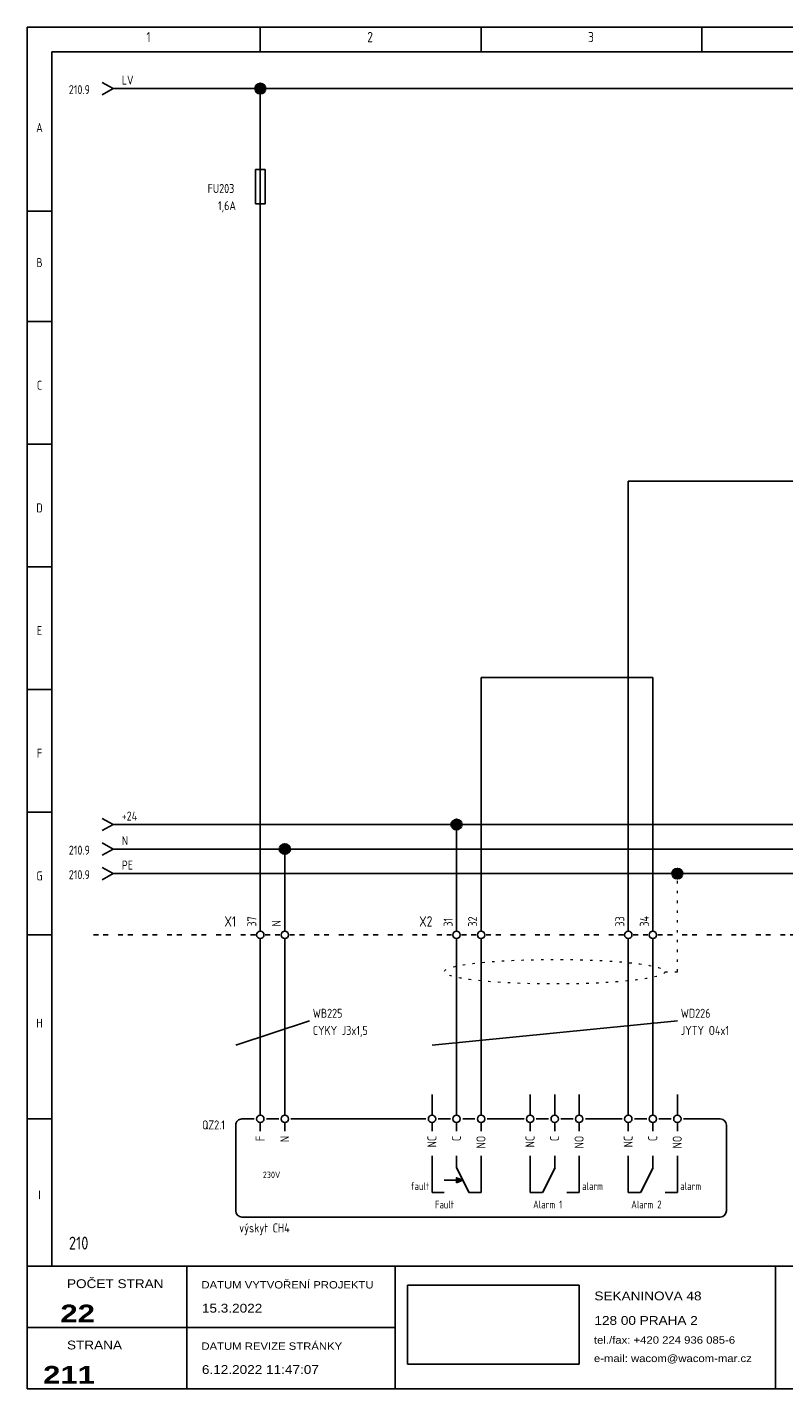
# Model space of a CAD drawing. Header units: millimetres. Extents: x 8 to 412, y 5 to 282.
# Tile 1 of 2: x 8 to 162, y 5 to 282. Entities that reach past the tile are written whole.
import ezdxf
from ezdxf.enums import TextEntityAlignment as Align

# ---------------------------------------------------------------- set-up
doc = ezdxf.new("R2010")
doc.units = ezdxf.units.MM
doc.linetypes.add('Caddy_Dot', pattern=[2, 0.5, -1.5])
doc.linetypes.add('Caddy_Solid', pattern=[0])
doc.layers.add('Caddy_1', color=7, linetype='Caddy_Solid', lineweight=25)
doc.layers.add('Caddy_4', color=7, linetype='Caddy_Dot', lineweight=18)
doc.styles.add('Caddy_Arial', font='arial.ttf', dxfattribs={"width": 1.1})
doc.styles.add('Caddy_Arial Black', font='ariblk.ttf', dxfattribs={"width": 1.1})
doc.styles.add('Caddy_Vectorfont1p', font='isocp___.ttf', dxfattribs={"width": 0.9})
picture_1 = doc.add_image_def('image1.jpg', size_in_pixel=(1084, 500))
pattern_1 = [(28.64789, (0, 0), (-0.047942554, 0.087758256), []), (118.64789, (0, 0), (-0.087758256, -0.047942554), [])]

# ---------------------------------------------------------------- blocks, each defined once
blk = doc.blocks.new('AB545B20B141')
at = {"layer": 'Caddy_1', "color": 7, "linetype": 'Caddy_Solid', "lineweight": 25}
for p, q in [((7.5, 282.5), (7.5, 5)), ((7.5, 282.5), (412.5, 282.5)), ((55, 282.5), (55, 277.5)), ((100, 282.5), (100, 277.5)), ((145, 282.5), (145, 277.5)), ((12.5, 277.5), (407.5, 277.5)), ((12.5, 277.5), (12.5, 30)), ((7.5, 245), (12.5, 245)), ((7.5, 222.5), (12.5, 222.5)), ((12.5, 222.5), (7.5, 222.5)), ((11.5, 222.5), (10.5, 222.5)), ((12.5, 197.5), (7.5, 197.5)), ((7.5, 197.5), (12.5, 197.5)), ((12.5, 172.5), (7.5, 172.5)), ((7.5, 172.5), (12.5, 172.5)), ((12.5, 147.5), (7.5, 147.5)), ((7.5, 147.5), (12.5, 147.5)), ((12.5, 122.5), (7.5, 122.5)), ((7.5, 122.5), (12.5, 122.5)), ((7.5, 97.5), (12.5, 97.5)), ((12.5, 60), (7.5, 60)), ((7.5, 30), (412.5, 30)), ((40, 5), (40, 30)), ((82.5, 30), (82.5, 5)), ((160, 30), (160, 5)), ((7.5, 17.5), (82.5, 17.5)), ((7.5, 5), (412.5, 5))]:
    blk.add_line(p, q, dxfattribs=at)
at = {"layer": 'Caddy_1', "color": 7, "lineweight": 25}
for s, height, style, width, p in [('1', 2.1, 'Caddy_Vectorfont1p', 0.9, (31.8, 279.45)), ('2', 2.1, 'Caddy_Vectorfont1p', 0.9, (76.8, 279.45)), ('3', 2.1, 'Caddy_Vectorfont1p', 0.9, (121.8, 279.45)), ('POČET STRAN', 1.8, 'Caddy_Arial', 1.1, (15.6, 25.52)), ('DATUM VYTVOŘENÍ PROJEKTU', 1.5, 'Caddy_Arial', 1.1, (43, 25.44)), ('15.3.2022', 1.8, 'Caddy_Arial', 1.1, (43.1, 20.52)), ('SEKANINOVA 48', 1.8, 'Caddy_Arial', 1.1, (123.1, 23.02)), ('128 00 PRAHA 2', 1.8, 'Caddy_Arial', 1.1, (123.1, 18.02)), ('STRANA', 1.8, 'Caddy_Arial', 1.1, (15.6, 13.02)), ('DATUM REVIZE STRÁNKY', 1.5, 'Caddy_Arial', 1.1, (43, 12.94)), ('tel./fax: +420 224 936 085-6', 1.5, 'Caddy_Arial', 1.1, (123, 14.19)), ('e-mail: wacom@wacom-mar.cz', 1.5, 'Caddy_Arial', 1.1, (123, 10.44)), ('6.12.2022 11:47:07', 1.8, 'Caddy_Arial', 1.1, (43.1, 8.02))]:
    blk.add_text(s, height=height, dxfattribs=dict(at, style=style, width=width)).set_placement(p)
at = {"layer": 'Caddy_1', "color": 7, "lineweight": 25, "style": 'Caddy_Vectorfont1p', "width": 0.9}
for s, p in [('A', (10, 261.11)), ('B', (10, 233.61)), ('C', (10, 208.61)), ('D', (10, 183.61)), ('E', (10, 158.61)), ('F', (10, 133.61)), ('G', (10, 108.61)), ('H', (10, 78.61)), ('I', (10, 43.61))]:
    blk.add_text(s, height=1.84, dxfattribs=at).set_placement(p, align=Align.CENTER)
at = {"layer": 'Caddy_1', "color": 1, "lineweight": 25, "true_color": 0xff0000, "style": 'Caddy_Vectorfont1p', "width": 0.9}
blk.add_text('210', height=2.625, dxfattribs=at).set_placement((16, 33.38))
at = {"layer": 'Caddy_1', "color": 7, "lineweight": 25, "style": 'Caddy_Arial Black', "width": 1.1}
for s, p in [('22', (21.3, 18.55)), ('211', (21.3, 6.05))]:
    blk.add_text(s, height=3.6, dxfattribs=at).set_placement(p, align=Align.RIGHT)
at = {"color": 18, "true_color": 0x000000}
image = blk.add_image(picture_1, insert=(85, 10), size_in_units=(35, 16.14), dxfattribs=at)
blk = doc.blocks.new('CA801E438C94')
at = {"layer": 'Caddy_1', "color": 7, "linetype": 'Caddy_Solid', "lineweight": 25}
for p, q in [((22, 97.5), (21, 97.5)), ((24, 97.5), (23, 97.5)), ((27, 97.5), (26, 97.5)), ((29, 97.5), (28, 97.5)), ((32, 97.5), (31, 97.5)), ((34, 97.5), (33, 97.5)), ((37, 97.5), (36, 97.5)), ((39, 97.5), (38, 97.5)), ((42, 97.5), (41, 97.5)), ((44, 97.5), (43, 97.5)), ((47, 97.5), (46, 97.5)), ((49, 97.5), (48, 97.5)), ((52, 97.5), (51, 97.5)), ((54, 97.5), (53, 97.5)), ((57, 97.5), (56, 97.5)), ((59, 97.5), (58, 97.5)), ((62, 97.5), (61, 97.5)), ((64, 97.5), (63, 97.5)), ((67, 97.5), (66, 97.5)), ((69, 97.5), (68, 97.5)), ((72, 97.5), (71, 97.5)), ((74, 97.5), (73, 97.5)), ((77, 97.5), (76, 97.5)), ((79, 97.5), (78, 97.5)), ((82, 97.5), (81, 97.5)), ((84, 97.5), (83, 97.5)), ((87, 97.5), (86, 97.5)), ((89, 97.5), (88, 97.5)), ((92, 97.5), (91, 97.5)), ((94, 97.5), (93, 97.5)), ((97, 97.5), (96, 97.5)), ((99, 97.5), (98, 97.5)), ((102, 97.5), (101, 97.5)), ((104, 97.5), (103, 97.5)), ((107, 97.5), (106, 97.5)), ((109, 97.5), (108, 97.5)), ((112, 97.5), (111, 97.5)), ((114, 97.5), (113, 97.5)), ((117, 97.5), (116, 97.5)), ((119, 97.5), (118, 97.5)), ((122, 97.5), (121, 97.5)), ((124, 97.5), (123, 97.5)), ((127, 97.5), (126, 97.5)), ((129, 97.5), (128, 97.5)), ((132, 97.5), (131, 97.5)), ((134, 97.5), (133, 97.5)), ((137, 97.5), (136, 97.5)), ((139, 97.5), (138, 97.5)), ((142, 97.5), (141, 97.5)), ((144, 97.5), (143, 97.5)), ((147, 97.5), (146, 97.5)), ((149, 97.5), (148, 97.5)), ((152, 97.5), (151, 97.5)), ((154, 97.5), (153, 97.5)), ((157, 97.5), (156, 97.5)), ((159, 97.5), (158, 97.5)), ((162, 97.5), (161, 97.5)), ((164, 97.5), (163, 97.5)), ((167, 97.5), (166, 97.5)), ((169, 97.5), (168, 97.5)), ((172, 97.5), (171, 97.5)), ((174, 97.5), (173, 97.5)), ((177, 97.5), (176, 97.5)), ((179, 97.5), (178, 97.5)), ((182, 97.5), (181, 97.5)), ((184, 97.5), (183, 97.5)), ((187, 97.5), (186, 97.5)), ((189, 97.5), (188, 97.5)), ((192, 97.5), (191, 97.5)), ((194, 97.5), (193, 97.5)), ((197, 97.5), (196, 97.5)), ((199, 97.5), (198, 97.5)), ((202, 97.5), (201, 97.5)), ((204, 97.5), (203, 97.5)), ((207, 97.5), (206, 97.5)), ((209, 97.5), (208, 97.5)), ((212, 97.5), (211, 97.5)), ((214, 97.5), (213, 97.5)), ((217, 97.5), (216, 97.5)), ((219, 97.5), (218, 97.5)), ((222, 97.5), (221, 97.5)), ((224, 97.5), (223, 97.5)), ((227, 97.5), (226, 97.5)), ((229, 97.5), (228, 97.5)), ((232, 97.5), (231, 97.5)), ((234, 97.5), (233, 97.5)), ((237, 97.5), (236, 97.5)), ((239, 97.5), (238, 97.5)), ((242, 97.5), (241, 97.5)), ((244, 97.5), (243, 97.5)), ((247, 97.5), (246, 97.5)), ((249, 97.5), (248, 97.5)), ((252, 97.5), (251, 97.5)), ((254, 97.5), (253, 97.5)), ((257, 97.5), (256, 97.5)), ((259, 97.5), (258, 97.5)), ((262, 97.5), (261, 97.5)), ((264, 97.5), (263, 97.5)), ((267, 97.5), (266, 97.5)), ((269, 97.5), (268, 97.5)), ((272, 97.5), (271, 97.5)), ((274, 97.5), (273, 97.5)), ((277, 97.5), (276, 97.5)), ((279, 97.5), (278, 97.5)), ((282, 97.5), (281, 97.5)), ((284, 97.5), (283, 97.5)), ((287, 97.5), (286, 97.5)), ((289, 97.5), (288, 97.5)), ((292, 97.5), (291, 97.5)), ((294, 97.5), (293, 97.5)), ((297, 97.5), (296, 97.5)), ((299, 97.5), (298, 97.5)), ((302, 97.5), (301, 97.5)), ((304, 97.5), (303, 97.5)), ((307, 97.5), (306, 97.5)), ((309, 97.5), (308, 97.5)), ((312, 97.5), (311, 97.5)), ((314, 97.5), (313, 97.5)), ((317, 97.5), (316, 97.5)), ((319, 97.5), (318, 97.5)), ((322, 97.5), (321, 97.5)), ((324, 97.5), (323, 97.5)), ((327, 97.5), (326, 97.5)), ((329, 97.5), (328, 97.5)), ((332, 97.5), (331, 97.5)), ((334, 97.5), (333, 97.5)), ((337, 97.5), (336, 97.5)), ((339, 97.5), (338, 97.5)), ((342, 97.5), (341, 97.5)), ((344, 97.5), (343, 97.5)), ((347, 97.5), (346, 97.5)), ((349, 97.5), (348, 97.5)), ((352, 97.5), (351, 97.5)), ((354, 97.5), (353, 97.5)), ((357, 97.5), (356, 97.5)), ((359, 97.5), (358, 97.5)), ((362, 97.5), (361, 97.5)), ((364, 97.5), (363, 97.5)), ((367, 97.5), (366, 97.5)), ((369, 97.5), (368, 97.5)), ((372, 97.5), (371, 97.5)), ((374, 97.5), (373, 97.5)), ((377, 97.5), (376, 97.5)), ((379, 97.5), (378, 97.5)), ((382, 97.5), (381, 97.5)), ((384, 97.5), (383, 97.5)), ((387, 97.5), (386, 97.5)), ((389, 97.5), (388, 97.5)), ((392, 97.5), (391, 97.5)), ((394, 97.5), (393, 97.5)), ((397, 97.5), (396, 97.5)), ((399, 97.5), (398, 97.5))]:
    blk.add_line(p, q, dxfattribs=at)
blk = doc.blocks.new('4C8ADD7AE3AC')
at = {"layer": 'Caddy_1', "color": 70, "linetype": 'Caddy_Solid', "lineweight": 25, "true_color": 0x7cfc00}
for q in [(22.75, 111.25), (22.75, 108.75)]:
    blk.add_line((25, 110), q, dxfattribs=at)
at = {"layer": 'Caddy_1', "color": 70, "lineweight": 25, "true_color": 0x7cfc00, "style": 'Caddy_Vectorfont1p', "width": 0.9}
blk.add_text('210.9', height=1.838, dxfattribs=at).set_placement((20.28, 108.86), align=Align.RIGHT)
blk.add_attdef('$TAG160010', (26.76, 110.81), '', height=1.84, dxfattribs=at)
blk = doc.blocks.new('09CBD3686132')
at = {"layer": 'Caddy_1', "color": 150, "linetype": 'Caddy_Solid', "lineweight": 25, "true_color": 0x1e90ff}
for q in [(22.75, 116.25), (22.75, 113.75)]:
    blk.add_line((25, 115), q, dxfattribs=at)
at = {"layer": 'Caddy_1', "color": 150, "lineweight": 25, "true_color": 0x1e90ff, "style": 'Caddy_Vectorfont1p', "width": 0.9}
blk.add_text('210.9', height=1.838, dxfattribs=at).set_placement((20.28, 113.86), align=Align.RIGHT)
blk.add_attdef('$TAG160010', (26.76, 115.81), '', height=1.84, dxfattribs=at)
blk = doc.blocks.new('757791D10B10')
at = {"layer": 'Caddy_1', "color": 7, "linetype": 'Caddy_Solid', "lineweight": 25}
for q in [(22.75, 271.25), (22.75, 268.75)]:
    blk.add_line((25, 270), q, dxfattribs=at)
at = {"layer": 'Caddy_1', "color": 7, "lineweight": 25, "style": 'Caddy_Vectorfont1p', "width": 0.9}
blk.add_text('210.9', height=1.838, dxfattribs=at).set_placement((20.28, 268.86), align=Align.RIGHT)
blk.add_attdef('$TAG160010', (26.76, 270.81), '', height=1.84, dxfattribs=at)
blk = doc.blocks.new('AA40082F1463')
at = {"layer": 'Caddy_1'}
blk.add_hatch(color=7, dxfattribs=at).paths.add_polyline_path([(96.25, 47.5), (95, 48), (95, 47)])
at = {"layer": 'Caddy_1', "color": 7, "linetype": 'Caddy_Solid', "lineweight": 25}
for p, q in [((55, 62.5), (55, 65)), ((60, 62.5), (60, 65)), ((90, 62.5), (90, 65)), ((95, 62.5), (95, 65)), ((100, 62.5), (100, 65)), ((110, 62.5), (110, 65)), ((115, 62.5), (115, 65)), ((120, 62.5), (120, 65)), ((130, 62.5), (130, 65)), ((135, 62.5), (135, 65)), ((140, 62.5), (140, 65)), ((55, 60.75), (55, 62.5)), ((60, 60.75), (60, 62.5)), ((90, 60.75), (90, 62.5)), ((95, 60.75), (95, 62.5)), ((100, 60.75), (100, 62.5)), ((110, 60.75), (110, 62.5)), ((115, 60.75), (115, 62.5)), ((120, 60.75), (120, 62.5)), ((130, 60.75), (130, 62.5)), ((135, 60.75), (135, 62.5)), ((140, 60.75), (140, 62.5)), ((50, 58.75), (50, 41.25)), ((53.75, 60), (51.25, 60)), ((55, 59.25), (55, 57.5)), ((56.25, 60), (58.75, 60)), ((60, 59.25), (60, 57.5)), ((61.25, 60), (63.75, 60)), ((63.75, 60), (66.25, 60)), ((66.25, 60), (68.75, 60)), ((78.75, 60), (68.75, 60)), ((88.75, 60), (78.75, 60)), ((90, 59.25), (90, 57.5)), ((91.25, 60), (93.75, 60)), ((95, 59.25), (95, 57.5)), ((96.25, 60), (98.75, 60)), ((100, 59.25), (100, 57.5)), ((101.25, 60), (108.75, 60)), ((110, 59.25), (110, 57.5)), ((111.25, 60), (113.75, 60)), ((115, 59.25), (115, 57.5)), ((116.25, 60), (118.75, 60)), ((120, 59.25), (120, 57.5)), ((121.25, 60), (128.75, 60)), ((130, 59.25), (130, 57.5)), ((131.25, 60), (133.75, 60)), ((135, 59.25), (135, 57.5)), ((136.25, 60), (138.75, 60)), ((140, 59.25), (140, 57.5)), ((141.25, 60), (148.75, 60)), ((150, 58.75), (150, 41.25)), ((90, 52.5), (90, 45)), ((95, 52.5), (95, 50)), ((100, 52.5), (100, 45)), ((110, 52.5), (110, 45)), ((115, 52.5), (115, 50)), ((120, 52.5), (120, 45)), ((130, 52.5), (130, 45)), ((135, 52.5), (135, 50)), ((140, 52.5), (140, 45)), ((92.5, 47.5), (96.25, 47.5)), ((90, 45), (92.5, 45)), ((100, 45), (97.5, 45)), ((110, 45), (112.5, 45)), ((120, 45), (117.5, 45)), ((130, 45), (132.5, 45)), ((140, 45), (137.5, 45)), ((148.75, 40), (51.25, 40))]:
    blk.add_line(p, q, dxfattribs=at)
at = {"layer": 'Caddy_1', "color": 7, "linetype": 'Caddy_Solid', "lineweight": 30}
for p, q in [((95, 50), (97.5, 45)), ((115, 50), (112.5, 45)), ((135, 50), (132.5, 45))]:
    blk.add_line(p, q, dxfattribs=at)
at = {"layer": 'Caddy_1', "color": 7, "linetype": 'Caddy_Solid', "lineweight": 25}
blk.add_lwpolyline([(95, 47), (95, 48), (96.25, 47.5)], close=True, dxfattribs=at)
for centre in [(55, 60), (60, 60), (90, 60), (95, 60), (100, 60), (110, 60), (115, 60), (120, 60), (130, 60), (135, 60), (140, 60)]:
    blk.add_circle(centre, 0.75, dxfattribs=at)
for centre, start_param, end_param in [((51.25, 58.75), 1.570796, 3.141593), ((148.75, 58.75), 0, 1.570796), ((51.25, 41.25), 3.141593, 4.712389), ((148.75, 41.25), 4.712389, 6.283185)]:
    blk.add_ellipse(centre, major_axis=(1.25, 0), ratio=1, start_param=start_param, end_param=end_param, dxfattribs=at)
at = {"layer": 'Caddy_1', "color": 7, "lineweight": 25, "style": 'Caddy_Vectorfont1p', "width": 0.9}
for s, height, p in [('F', 1.84, (55.89, 56.55)), ('N', 1.84, (60.89, 56.55)), ('NC', 1.838, (90.89, 56.55)), ('C', 1.84, (95.89, 56.55)), ('NO', 1.838, (100.89, 56.55)), ('NC', 1.838, (110.89, 56.55)), ('C', 1.84, (115.89, 56.55)), ('NO', 1.838, (120.89, 56.55)), ('NC', 1.838, (130.89, 56.55)), ('C', 1.84, (135.89, 56.55)), ('NO', 1.838, (140.89, 56.55))]:
    blk.add_text(s, height=height, rotation=90, dxfattribs=at).set_placement(p, align=Align.RIGHT)
for s, height, p in [('230V', 1.313, (55.5, 47.94)), ('alarm', 1.575, (120.6, 45.52)), ('alarm', 1.575, (140.6, 45.52)), ('Fault', 1.575, (90.6, 41.77)), ('Alarm 1', 1.575, (110.6, 41.77)), ('Alarm 2', 1.575, (130.6, 41.77))]:
    blk.add_text(s, height=height, dxfattribs=at).set_placement(p)
blk.add_text('fault', height=1.575, dxfattribs=at).set_placement((89.4, 45.52), align=Align.RIGHT)
blk.add_attdef('$TAG160010', text='', height=1.84, dxfattribs=at).set_placement((47.8, 57.86), align=Align.RIGHT)
blk.add_attdef('$TAG160030', (50.7, 36.86), '', height=1.84, dxfattribs=at)
blk = doc.blocks.new('79304435FBEF')
at = {"layer": 'Caddy_1', "color": 7, "linetype": 'Caddy_Solid', "lineweight": 25}
for p, q in [((95, 98.25), (95, 100)), ((95, 95), (95, 96.75))]:
    blk.add_line(p, q, dxfattribs=at)
blk.add_circle((95, 97.5), 0.75, dxfattribs=at)
at = {"layer": 'Caddy_1', "color": 7, "lineweight": 25, "style": 'Caddy_Vectorfont1p', "width": 0.9}
blk.add_text('31', height=1.838, rotation=90, dxfattribs=at).set_placement((94.19, 99.2))
blk.add_attdef('$TAG160010', text='', height=2.1, dxfattribs=at).set_placement((90.07, 99.2), align=Align.RIGHT)
blk = doc.blocks.new('92725137EE0D')
at = {"layer": 'Caddy_1', "color": 7, "linetype": 'Caddy_Solid', "lineweight": 25}
for p, q in [((100, 98.25), (100, 100)), ((100, 95), (100, 96.75))]:
    blk.add_line(p, q, dxfattribs=at)
blk.add_circle((100, 97.5), 0.75, dxfattribs=at)
at = {"layer": 'Caddy_1', "color": 7, "lineweight": 25, "style": 'Caddy_Vectorfont1p', "width": 0.9}
blk.add_text('32', height=1.838, rotation=90, dxfattribs=at).set_placement((99.19, 99.2))
blk = doc.blocks.new('7D06D68EC161')
at = {"layer": 'Caddy_1', "color": 7, "linetype": 'Caddy_Solid', "lineweight": 25}
for p, q in [((130, 98.25), (130, 100)), ((130, 95), (130, 96.75))]:
    blk.add_line(p, q, dxfattribs=at)
blk.add_circle((130, 97.5), 0.75, dxfattribs=at)
at = {"layer": 'Caddy_1', "color": 7, "lineweight": 25, "style": 'Caddy_Vectorfont1p', "width": 0.9}
blk.add_text('33', height=1.838, rotation=90, dxfattribs=at).set_placement((129.19, 99.2))
blk = doc.blocks.new('695DF3A640A0')
at = {"layer": 'Caddy_1', "color": 7, "linetype": 'Caddy_Solid', "lineweight": 25}
for p, q in [((135, 98.25), (135, 100)), ((135, 95), (135, 96.75))]:
    blk.add_line(p, q, dxfattribs=at)
blk.add_circle((135, 97.5), 0.75, dxfattribs=at)
at = {"layer": 'Caddy_1', "color": 7, "lineweight": 25, "style": 'Caddy_Vectorfont1p', "width": 0.9}
blk.add_text('34', height=1.838, rotation=90, dxfattribs=at).set_placement((134.19, 99.2))
blk = doc.blocks.new('F3B6BA65E319')
at = {"layer": 'Caddy_1', "color": 7, "linetype": 'Caddy_Solid', "lineweight": 25}
blk.add_line((55, 77.17), (55, 76.17), dxfattribs=at)
at = {"layer": 'Caddy_1', "color": 7, "lineweight": 25, "style": 'Caddy_Vectorfont1p', "width": 0.9}
for tag, p in [('$TAG160010', (65.7, 80.61)), ('$TAG160040', (65.7, 77.11))]:
    blk.add_attdef(tag, p, '', height=1.84, dxfattribs=at)
blk = doc.blocks.new('F52A5ACDE912')
at = {"layer": 'Caddy_1', "color": 7, "linetype": 'Caddy_Solid', "lineweight": 25}
blk.add_line((60, 78.83), (60, 77.83), dxfattribs=at)
blk = doc.blocks.new('8608FA444591')
at = {"layer": 'Caddy_1', "color": 7, "linetype": 'Caddy_Solid', "lineweight": 25}
blk.add_line((95, 76), (95, 75), dxfattribs=at)
at = {"layer": 'Caddy_1', "color": 7, "lineweight": 25, "style": 'Caddy_Vectorfont1p', "width": 0.9}
for tag, p in [('$TAG160010', (140.7, 80.61)), ('$TAG160040', (140.7, 77.11))]:
    blk.add_attdef(tag, p, '', height=1.84, dxfattribs=at)
blk = doc.blocks.new('1E361A13CB2A')
at = {"layer": 'Caddy_1', "color": 7, "linetype": 'Caddy_Solid', "lineweight": 25}
blk.add_line((100, 76.5), (100, 75.5), dxfattribs=at)
blk = doc.blocks.new('50DE203294B3')
at = {"layer": 'Caddy_1', "color": 7, "linetype": 'Caddy_Solid', "lineweight": 25}
blk.add_line((130, 79.5), (130, 78.5), dxfattribs=at)
blk = doc.blocks.new('5A2016CA0962')
at = {"layer": 'Caddy_1', "color": 7, "linetype": 'Caddy_Solid', "lineweight": 25}
blk.add_line((135, 80), (135, 79), dxfattribs=at)
blk = doc.blocks.new('0C1CF78B5E1F')
at = {"layer": 'Caddy_1', "color": 7, "linetype": 'Caddy_Solid', "lineweight": 25}
for p, q in [((55, 98.25), (55, 100)), ((55, 95), (55, 96.75))]:
    blk.add_line(p, q, dxfattribs=at)
blk.add_circle((55, 97.5), 0.75, dxfattribs=at)
at = {"layer": 'Caddy_1', "color": 7, "lineweight": 25, "style": 'Caddy_Vectorfont1p', "width": 0.9}
blk.add_text('37', height=1.838, rotation=90, dxfattribs=at).set_placement((54.19, 99.2))
blk.add_attdef('$TAG160010', text='', height=2.1, dxfattribs=at).set_placement((50.07, 99.2), align=Align.RIGHT)
blk = doc.blocks.new('40FAF7221B15')
at = {"layer": 'Caddy_1', "color": 7, "linetype": 'Caddy_Solid', "lineweight": 25}
for p, q in [((60, 98.25), (60, 100)), ((60, 95), (60, 96.75))]:
    blk.add_line(p, q, dxfattribs=at)
blk.add_circle((60, 97.5), 0.75, dxfattribs=at)
at = {"layer": 'Caddy_1', "color": 7, "lineweight": 25, "style": 'Caddy_Vectorfont1p', "width": 0.9}
blk.add_text('N', height=1.84, rotation=90, dxfattribs=at).set_placement((59.19, 99.2))
blk = doc.blocks.new('63CC0A60A0CD')
at = {"layer": 'Caddy_4', "color": 7, "linetype": 'Caddy_Dot', "lineweight": 18}
for p, q in [((140, 90), (140, 110)), ((137.5, 90), (140, 90))]:
    blk.add_line(p, q, dxfattribs=at)
blk.add_ellipse((115, 90), major_axis=(22.5, 0), ratio=0.111111, dxfattribs=at)
blk = doc.blocks.new('9FD8B5255C6A')
at = {"layer": 'Caddy_1', "color": 7, "linetype": 'Caddy_Solid', "lineweight": 25}
for p, q in [((54, 246.5), (54, 253.5)), ((56, 253.5), (54, 253.5)), ((55, 245), (55, 255)), ((56, 246.5), (56, 253.5)), ((56, 246.5), (54, 246.5))]:
    blk.add_line(p, q, dxfattribs=at)
at = {"layer": 'Caddy_1', "color": 7, "lineweight": 25, "style": 'Caddy_Vectorfont1p', "width": 0.9}
for tag, p in [('$TAG160010', (49.7, 248.71)), ('$TAG160030', (50.04, 245.21))]:
    blk.add_attdef(tag, text='', height=1.84, dxfattribs=at).set_placement(p, align=Align.RIGHT)
blk = doc.blocks.new('44295C33BF88')
at = {"layer": 'Caddy_1', "color": 1, "linetype": 'Caddy_Solid', "lineweight": 25, "true_color": 0xff0000}
for q in [(22.75, 121.25), (22.75, 118.75)]:
    blk.add_line((25, 120), q, dxfattribs=at)
at = {"layer": 'Caddy_1', "color": 1, "lineweight": 25, "true_color": 0xff0000, "style": 'Caddy_Vectorfont1p', "width": 0.9}
blk.add_attdef('$TAG160010', (26.76, 120.81), '', height=1.84, dxfattribs=at)

msp = doc.modelspace()

# ---------------------------------------------------------------- hatches: boundary and pattern name
at = {"layer": 'Caddy_1'}
h = msp.add_hatch(dxfattribs=at)
h.set_pattern_fill('_USER', scale=0.1, angle=28.6479, style=0, double=1, pattern_type=0)
h.set_pattern_definition(pattern_1)
edge = h.paths.add_edge_path(flags=0)
edge.add_arc((55, 270), 1, 0, 360)
at = {"layer": 'Caddy_1', "true_color": 0xff0000}
h = msp.add_hatch(dxfattribs=at)
h.set_pattern_fill('_USER', color=1, scale=0.1, angle=28.6479, style=0, double=1, pattern_type=0)
h.set_pattern_definition(pattern_1)
edge = h.paths.add_edge_path(flags=0)
edge.add_arc((95, 120), 1, 0, 360)
at = {"layer": 'Caddy_1', "true_color": 0x1e90ff}
h = msp.add_hatch(dxfattribs=at)
h.set_pattern_fill('_USER', color=150, scale=0.1, angle=28.6479, style=0, double=1, pattern_type=0)
h.set_pattern_definition(pattern_1)
edge = h.paths.add_edge_path(flags=0)
edge.add_arc((60, 115), 1, 0, 360)
at = {"layer": 'Caddy_1', "true_color": 0x7cfc00}
h = msp.add_hatch(dxfattribs=at)
h.set_pattern_fill('_USER', color=70, scale=0.1, angle=28.6479, style=0, double=1, pattern_type=0)
h.set_pattern_definition(pattern_1)
edge = h.paths.add_edge_path(flags=0)
edge.add_arc((140, 110), 1, 0, 360)

# ---------------------------------------------------------------- linework, layer by layer
at = {"layer": 'Caddy_1', "color": 7, "linetype": 'Caddy_Solid', "lineweight": 25}
for p, q in [((25, 270), (55, 270)), ((55, 270), (180, 270)), ((55, 255), (55, 270)), ((55, 100), (55, 245)), ((130, 100), (130, 190)), ((130, 190), (395, 190)), ((100, 100), (100, 150)), ((100, 150), (135, 150)), ((135, 150), (135, 100)), ((95, 100), (95, 120)), ((60, 100), (60, 115)), ((55, 77.17), (55, 95)), ((60, 78.83), (60, 95)), ((95, 76), (95, 95)), ((100, 76.5), (100, 95)), ((130, 79.5), (130, 95)), ((135, 80), (135, 95)), ((50, 75), (65, 80)), ((60, 65), (60, 77.83)), ((90, 75), (140, 80)), ((130, 65), (130, 78.5)), ((135, 65), (135, 79)), ((55, 65), (55, 76.17)), ((95, 65), (95, 75)), ((100, 65), (100, 75.5))]:
    msp.add_line(p, q, dxfattribs=at)
at = {"layer": 'Caddy_1', "color": 1, "linetype": 'Caddy_Solid', "lineweight": 25, "true_color": 0xff0000}
for p, q in [((25, 120), (95, 120)), ((95, 120), (220, 120))]:
    msp.add_line(p, q, dxfattribs=at)
at = {"layer": 'Caddy_1', "color": 150, "linetype": 'Caddy_Solid', "lineweight": 25, "true_color": 0x1e90ff}
for p, q in [((25, 115), (60, 115)), ((60, 115), (185, 115))]:
    msp.add_line(p, q, dxfattribs=at)
at = {"layer": 'Caddy_1', "color": 70, "linetype": 'Caddy_Solid', "lineweight": 25, "true_color": 0x7cfc00}
for p, q in [((25, 110), (140, 110)), ((140, 110), (265, 110))]:
    msp.add_line(p, q, dxfattribs=at)
at = {"layer": 'Caddy_1', "color": 7, "lineweight": 40}
msp.add_circle((55, 270), 1, dxfattribs=at)
at = {"layer": 'Caddy_1', "color": 1, "lineweight": 40, "true_color": 0xff0000}
msp.add_circle((95, 120), 1, dxfattribs=at)
at = {"layer": 'Caddy_1', "color": 150, "lineweight": 40, "true_color": 0x1e90ff}
msp.add_circle((60, 115), 1, dxfattribs=at)
at = {"layer": 'Caddy_1', "color": 70, "lineweight": 40, "true_color": 0x7cfc00}
msp.add_circle((140, 110), 1, dxfattribs=at)

# ---------------------------------------------------------------- block references
at = {"layer": 'Caddy_1'}
for name in ['AB545B20B141', '40FAF7221B15', '92725137EE0D', '7D06D68EC161', '695DF3A640A0', 'CA801E438C94', 'F52A5ACDE912', '50DE203294B3', '5A2016CA0962', '1E361A13CB2A']:
    msp.add_blockref(name, (0, 0, 1), dxfattribs=at)
ref = msp.add_blockref('757791D10B10', (0, 0, 1), dxfattribs=at)
ref.add_attrib('$TAG160010', 'LV', (26.76, 270.81), dxfattribs={"color": 7, "lineweight": 25, "height": 1.838, "style": 'Caddy_Vectorfont1p', "width": 0.9})
ref = msp.add_blockref('9FD8B5255C6A', (0, 0, 1), dxfattribs=at)
ref.add_attrib('$TAG160010', 'FU203', dxfattribs={"color": 7, "lineweight": 25, "height": 1.838, "style": 'Caddy_Vectorfont1p', "width": 0.9}).set_placement((49.7, 248.71), align=Align.RIGHT)
ref.add_attrib('$TAG160030', '1,6A', dxfattribs={"color": 7, "lineweight": 25, "height": 1.838, "style": 'Caddy_Vectorfont1p', "width": 0.9}).set_placement((50.04, 245.21), align=Align.RIGHT)
ref = msp.add_blockref('44295C33BF88', (0, 0, 1), dxfattribs=at)
ref.add_attrib('$TAG160010', '+24', (26.76, 120.81), dxfattribs={"color": 1, "lineweight": 25, "true_color": 0xff0000, "height": 1.838, "style": 'Caddy_Vectorfont1p', "width": 0.9})
ref = msp.add_blockref('09CBD3686132', (0, 0, 1), dxfattribs=at)
ref.add_attrib('$TAG160010', 'N', (26.76, 115.81), dxfattribs={"color": 150, "lineweight": 25, "true_color": 0x1e90ff, "height": 1.84, "style": 'Caddy_Vectorfont1p', "width": 0.9})
ref = msp.add_blockref('4C8ADD7AE3AC', (0, 0, 1), dxfattribs=at)
ref.add_attrib('$TAG160010', 'PE', (26.76, 110.81), dxfattribs={"color": 70, "lineweight": 25, "true_color": 0x7cfc00, "height": 1.838, "style": 'Caddy_Vectorfont1p', "width": 0.9})
ref = msp.add_blockref('0C1CF78B5E1F', (0, 0, 1), dxfattribs=at)
ref.add_attrib('$TAG160010', 'X1', dxfattribs={"color": 7, "lineweight": 25, "height": 2.1, "style": 'Caddy_Vectorfont1p', "width": 0.9}).set_placement((50.07, 99.2), align=Align.RIGHT)
ref = msp.add_blockref('79304435FBEF', (0, 0, 1), dxfattribs=at)
ref.add_attrib('$TAG160010', 'X2', dxfattribs={"color": 7, "lineweight": 25, "height": 2.1, "style": 'Caddy_Vectorfont1p', "width": 0.9}).set_placement((90.07, 99.2), align=Align.RIGHT)
ref = msp.add_blockref('F3B6BA65E319', (0, 0, 1), dxfattribs=at)
ref.add_attrib('$TAG160010', 'WB225', (65.7, 80.61), dxfattribs={"color": 7, "lineweight": 25, "height": 1.838, "style": 'Caddy_Vectorfont1p', "width": 0.9})
ref.add_attrib('$TAG160040', 'CYKY J3x1,5', (65.7, 77.11), dxfattribs={"color": 7, "lineweight": 25, "height": 1.8375, "style": 'Caddy_Vectorfont1p', "width": 0.9})
ref = msp.add_blockref('8608FA444591', (0, 0, 1), dxfattribs=at)
ref.add_attrib('$TAG160010', 'WD226', (140.7, 80.61), dxfattribs={"color": 7, "lineweight": 25, "height": 1.838, "style": 'Caddy_Vectorfont1p', "width": 0.9})
ref.add_attrib('$TAG160040', 'JYTY O4x1', (140.7, 77.11), dxfattribs={"color": 7, "lineweight": 25, "height": 1.838, "style": 'Caddy_Vectorfont1p', "width": 0.9})
ref = msp.add_blockref('AA40082F1463', (0, 0, 1), dxfattribs=at)
ref.add_attrib('$TAG160010', 'QZ2.1', dxfattribs={"color": 7, "lineweight": 25, "height": 1.838, "style": 'Caddy_Vectorfont1p', "width": 0.9}).set_placement((47.8, 57.86), align=Align.RIGHT)
ref.add_attrib('$TAG160030', 'výskyt CH4', (50.7, 36.86), dxfattribs={"color": 7, "lineweight": 25, "height": 1.838, "style": 'Caddy_Vectorfont1p', "width": 0.9})
at = {"layer": 'Caddy_4'}
msp.add_blockref('63CC0A60A0CD', (0, 0, 1), dxfattribs=at)

doc.saveas('drawing.dxf')
